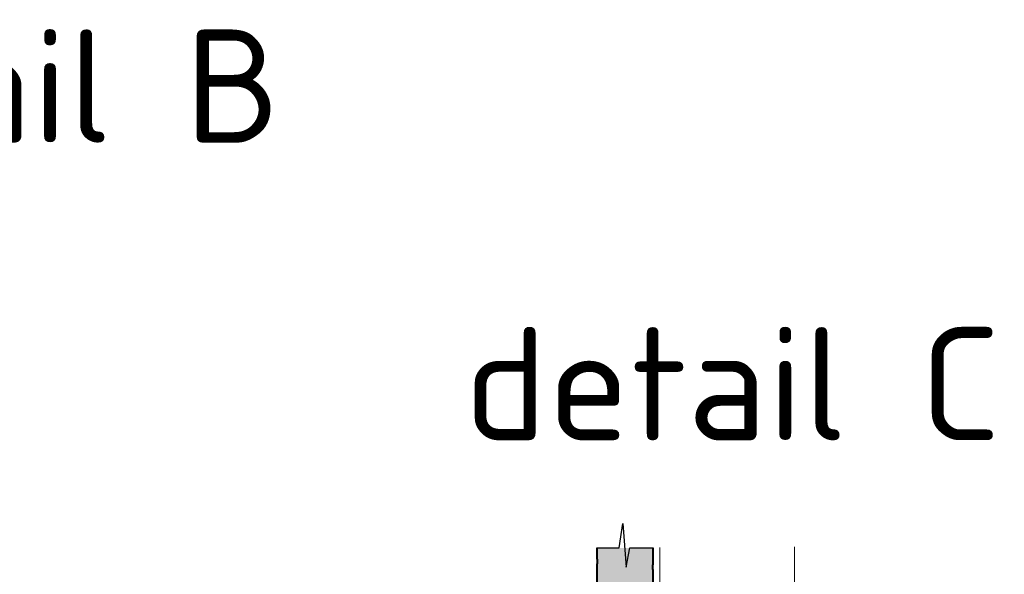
# Model space of a CAD drawing. Header units: millimetres. Extents: x -385852 to 238709, y -99680 to 201840.
# Tile 124 of 176: x 18542 to 20283, y -57941 to -56961. Entities that reach past the tile are written whole.
import ezdxf

# ---------------------------------------------------------------- set-up
doc = ezdxf.new("R2010")
doc.units = ezdxf.units.MM
doc.layers.add('_____detaily', color=1, linetype='Continuous')
doc.layers.add('A99_N_txt-popis-10 @ 200', color=240, linetype='Continuous', lineweight=5)
doc.layers.add('KING_DET_panel-sheet', color=5, linetype='Continuous', lineweight=40)
doc.styles.add('A99_kota', font='isocpeur.ttf', dxfattribs={"height": 2})

msp = doc.modelspace()

# ---------------------------------------------------------------- hatches: boundary and pattern name
at = {"layer": '_____detaily', "lineweight": 9}
h = msp.add_hatch(dxfattribs=at)
h.set_pattern_fill('DOTS', color=256, scale=75, style=0)
h.set_pattern_definition([(0, (0, -8623.5), (2.34375, 4.6875), [0, -4.6875])])
h.paths.add_polyline_path([(19562.5, -58815.03512), (19662.4231, -58814.8911), (19661.99644, -57894.42541), (19562.07334, -57894.56944)])

# ---------------------------------------------------------------- linework, layer by layer
at = {"layer": '_____detaily', "linetype": 'Continuous'}
for points in [[(19602, -57894.5), (19608.8554, -57851.42857), (19614.54268, -57928.46761), (19621, -57894.5), (19662.5, -57894.5)], [(19562.5, -57894.5), (19602, -57894.5)]]:
    msp.add_lwpolyline(points, dxfattribs=at)
at = {"layer": '_____detaily', "color": 0, "linetype": 'Continuous', "lineweight": 13}
for points in [[(19674.1865, -58731.34365), (19674.1865, -57894)], [(19912, -58731.34365), (19912, -57892.5)]]:
    msp.add_lwpolyline(points, dxfattribs=at)
at = {"layer": 'KING_DET_panel-sheet', "color": 1, "linetype": 'Continuous', "lineweight": 40}
for points in [[(19562.5, -57894.5), (19562.5, -57913.00687, 0.1095924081), (19562.68763, -57913.85264), (19563.05927, -57914.64901, -0.1095924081), (19563.2, -57915.28334), (19563.2, -57921.61779, -0.1095924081), (19563.05927, -57922.25212), (19562.68763, -57923.04849, 0.1095924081), (19562.5, -57923.89426), (19562.5, -57963.00687, 0.1095924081)], [(19662.5, -57973.21441), (19662.5, -57934.1018, 0.1095924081), (19662.31237, -57933.25603), (19661.94073, -57932.45966, -0.1095924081), (19661.8, -57931.82533), (19661.8, -57925.49088, -0.1095924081), (19661.94073, -57924.85655), (19662.31237, -57924.06018, 0.1095924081), (19662.5, -57923.21441), (19662.5, -57894.5)]]:
    msp.add_lwpolyline(points, format="xyb", dxfattribs=at)

# ---------------------------------------------------------------- texts
at = {"layer": 'A99_N_txt-popis-10 @ 200', "linetype": 'Continuous', "char_height": 200, "width": 994.8061736, "attachment_point": 1, "style": 'A99_kota'}
for s, insert in [('detail B', (18028.59163, -56978.23638)), ('detail C', (19328.33098, -57504.5))]:
    msp.add_mtext(s, dxfattribs=dict(at, insert=insert))

doc.saveas('drawing.dxf')
